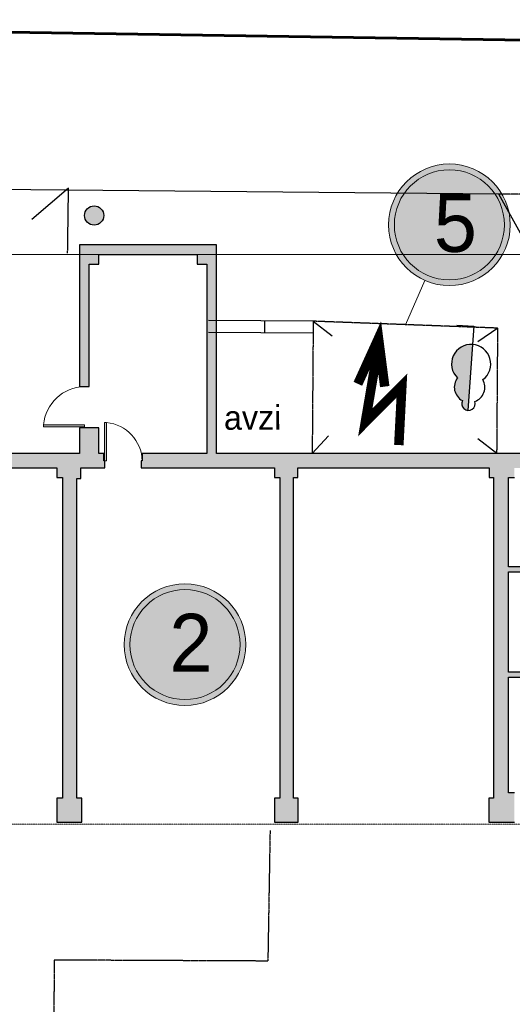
# Model space of a CAD drawing. Header units: feet. Extents: x 1537802 to 2072561, y 4461723 to 4732600.
# Tile 34 of 113: x 1588506 to 1598720, y 4670134 to 4690560. Entities that reach past the tile are written whole.
import ezdxf

# ---------------------------------------------------------------- set-up
doc = ezdxf.new("R2010")
doc.units = ezdxf.units.FT
doc.header["$MEASUREMENT"] = 0
doc.linetypes.add('CENTER2', pattern=[1.125, 0.75, -0.125, 0.125, -0.125])
doc.linetypes.add('HIDDEN-2-1', pattern=[3, 2, -1])
for name, color, linetype in [('0001-KOOR', 7, 'Continuous'), ('001-KOOR', 7, 'Continuous'), ('002-SETKA', 7, 'FENCE-WIREN-06-5'), ('002-SHT', 7, 'HIDDEN-2-1'), ('004-BLANK', 7, 'Continuous'), ('KAREBEBI', 7, 'Continuous'), ('Layer1', 7, 'Continuous'), ('s_sm', 7, 'Continuous'), ('s_t', 7, 'Continuous'), ('TEXT', 1, 'Continuous')]:
    doc.layers.add(name, color=color, linetype=linetype)
doc.layers.add('001-KR_LINE', color=1, linetype='Continuous', lineweight=60)
doc.styles.add('GR', font='txt', dxfattribs={"height": 0.0008})
doc.linetypes.add('FENCE-WIREN-06-5', pattern='A,2.5,[140,kai-shp.shx,S=0.6,R=0,X=0,Y=0],5,[140,kai-shp.shx,S=0.6,R=180,X=0,Y=0],2.5', length=10)

# ---------------------------------------------------------------- blocks, each defined once
blk = doc.blocks.new('stgel')
at = {"layer": 'Layer1'}
h = blk.add_hatch(color=256, dxfattribs=at)
edge = h.paths.add_edge_path()
edge.add_arc((0, -7.817136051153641e-17), 0.001, 0, 360)
blk.add_circle((0, -7.817136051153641e-17), 0.001, dxfattribs=at)
blk = doc.blocks.new('002_stolbgel2')
at = {"layer": 'Layer1'}
blk.add_blockref('stgel', (0, -7.817136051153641e-17), dxfattribs=at)
blk = doc.blocks.new('003_three')
at = {"layer": '004-BLANK'}
blk.add_hatch(color=96, dxfattribs=at).paths.add_polyline_path([(0.0005292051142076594, 0.00218704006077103, 0.4615323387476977), (0.0002588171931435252, 0.003111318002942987, 0.5355323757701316), (-3.806441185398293e-17, 0.003499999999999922), (-9.244463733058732e-33, 0.0007571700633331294, 0.6961851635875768)])
at = {"layer": '004-BLANK', "color": 96, "flags": 128}
for points in [[(0, 0.0007571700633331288), (-3.806441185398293e-17, 0.003499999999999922)], [(0.0007031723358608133, -7.817136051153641e-17), (0, -7.794931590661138e-17), (0, 0.0007571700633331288)]]:
    blk.add_lwpolyline(points, dxfattribs=at)
at = {"layer": '004-BLANK', "color": 96}
for centre, radius, start, end in [((-5.783342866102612e-20, 0.003219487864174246), 0.0002805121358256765, 337.3180359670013, 202.6819640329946), ((-2.465839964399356e-17, 0.002533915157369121), 0.0006327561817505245, 114.1440079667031, 213.2434134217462), ((-2.465839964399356e-17, 0.002533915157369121), 0.0006327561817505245, 326.7565865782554, 65.85599203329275), ((-1.126537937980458e-17, 0.001570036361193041), 0.0008128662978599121, 130.6197473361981, 49.38025266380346)]:
    blk.add_arc(centre, radius, start, end, dxfattribs=at)
blk = doc.blocks.new('TEZ1')
at = {"layer": '004-BLANK', "color": 1, "const_width": 0.5}
blk.add_lwpolyline([(-2.151459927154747, 0.3916669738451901), (-2.094162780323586, -2.742485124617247), (-0.3036145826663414, -0.6816725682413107), (-0.7170991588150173, -4.826204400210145)], dxfattribs=at)
at = {"layer": '004-BLANK', "color": 1, "linetype": 'Continuous', "const_width": 0.5}
blk.add_lwpolyline([(-1.195629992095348, -2.634857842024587), (-0.6902398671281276, -5.15237951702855), (0.2284792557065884, -2.68160606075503)], dxfattribs=at)
blk = doc.blocks.new('KAREBI - 90')
at = {"layer": 'KAREBEBI', "lineweight": 20, "true_color": 0x9f622d}
blk.add_hatch(color=25, dxfattribs=at).paths.add_polyline_path([(6.66666666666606, 88.88888888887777), (2.222222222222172, 88.88888888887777), (2.222222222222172, 0), (6.66666666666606, 0)])
at = {"color": 246, "lineweight": 9}
blk.add_lwpolyline([(6.66666666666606, 88.88888888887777), (6.66666666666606, 0), (2.222222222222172, 0), (2.222222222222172, 88.88888888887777)], close=True, dxfattribs=at)
at = {"color": 246, "lineweight": 0}
blk.add_lwpolyline([(2.222222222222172, 0), (0, 0)], dxfattribs=at)
blk.add_arc((-2.615710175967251, -3.320283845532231), 92.67520734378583, 2.053180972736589, 84.25159849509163, dxfattribs=at)

msp = doc.modelspace()

# ---------------------------------------------------------------- hatches: boundary and pattern name
at = {"lineweight": 9, "true_color": 0xffffc2}
h = msp.add_hatch(color=7, dxfattribs=at)
edge = h.paths.add_edge_path()
edge.add_arc((1597416.266824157, 4686304.628181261), 1261.422578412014, 180.1645652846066, 540.1645652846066, ccw=False)
at = {"lineweight": 0}
h = msp.add_hatch(dxfattribs=at)
h.set_pattern_fill('AR-CONC', color=256, scale=30)
h.set_pattern_definition([(49.99999999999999, (1928464.022379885, 4798801.16535503), (215.178054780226, -18.82564049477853), [22.5, -247.5]), (355, (1928464.022379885, 4798801.16535503), (-41.6254000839, 225.6576401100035), [18, -198]), (100.45144446, (1928481.953884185, 4798799.59655183), (173.5526540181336, 206.8319972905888), [19.12205759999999, -210.3426335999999]), (46.18420000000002, (1928464.022379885, 4798861.16535503), (320.1723992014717, -49.65578423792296), [33.74999999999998, -371.2499999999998]), (96.63563549, (1928490.703403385, 4798857.02736293), (280.3985837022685, 292.2355802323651), [28.6831026, -315.5141279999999]), (351.1841639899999, (1928464.022379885, 4798861.16535503), (280.3985835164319, 292.2355800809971), [27, -297.0000003]), (21, (1928494.022379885, 4798846.16535503), (179.0721156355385, -120.7856671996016), [22.5, -247.5]), (326.0000000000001, (1928494.022379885, 4798846.16535503), (72.99459957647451, 217.5450135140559), [18, -198]), (71.45144474, (1928508.945056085, 4798836.09988283), (252.0667130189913, 96.75934584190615), [19.122057, -210.3426336]), (37.50000000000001, (1928464.022379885, 4798801.16535503), (3.647956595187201, 99.86815614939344), [0, -195.6, 0, -201, 0, -198.75]), (7.499999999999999, (1928464.022379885, 4798801.16535503), (78.92086123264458, 118.3235135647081), [0, -114.6, 0, -191.1, 0, -75.75]), (327.5, (1928397.122379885, 4798801.16535503), (160.1467308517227, -6.766461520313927), [0, -75, 0, -234, 0, -310.5]), (317.5, (1928367.122379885, 4798801.16535503), (174.9558508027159, 30.03149469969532), [0, -97.5, 0, -155.4, 0, -220.5])])
edge = h.paths.add_edge_path()
edge.add_arc((1562945.50906762, 4677829.201615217), 100, 90.00000000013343, 180)
edge.add_line((1562845.50906762, 4677829.201615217), (1562845.50906762, 4671599.201615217))
edge.add_arc((1562945.50906762, 4671599.201615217), 100, 180, 270)
edge.add_line((1562945.50906762, 4671499.201615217), (1564025.50906762, 4671499.201615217))
edge.add_line((1564025.50906762, 4671499.201615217), (1564025.50906762, 4671579.201615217))
edge.add_line((1564025.50906762, 4671579.201615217), (1564015.50906762, 4671579.201615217))
edge.add_line((1564015.50906762, 4671579.201615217), (1564015.50906762, 4671979.201615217))
edge.add_line((1564015.50906762, 4671979.201615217), (1563195.50906762, 4671979.201615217))
edge.add_line((1563195.50906762, 4671979.201615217), (1563195.50906762, 4677579.201615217))
edge.add_line((1563195.50906762, 4677579.201615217), (1570119.133884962, 4677579.201615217))
edge.add_line((1570119.133884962, 4677579.201615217), (1570354.453510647, 4677343.881989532))
edge.add_line((1570354.453510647, 4677343.881989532), (1570637.296223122, 4677626.724702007))
edge.add_line((1570637.296223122, 4677626.724702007), (1570538.301273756, 4677725.719651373))
edge.add_line((1570538.301273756, 4677725.719651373), (1571591.890377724, 4678779.308755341))
edge.add_line((1571591.890377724, 4678779.308755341), (1571754.524937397, 4678616.674195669))
edge.add_line((1571754.524937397, 4678616.674195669), (1571825.235615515, 4678687.384873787))
edge.add_line((1571825.235615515, 4678687.384873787), (1571662.601055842, 4678850.01943346))
edge.add_line((1571662.601055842, 4678850.01943346), (1571818.164547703, 4679005.582925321))
edge.add_line((1571818.164547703, 4679005.582925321), (1571641.387852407, 4679182.359620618))
edge.add_line((1571641.387852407, 4679182.359620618), (1570227.174290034, 4677768.146058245))
edge.add_line((1570227.174290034, 4677768.146058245), (1569993.555600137, 4678001.76474814))
edge.add_line((1569993.555600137, 4678001.76474814), (1569993.555600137, 4680094.527368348))
edge.add_line((1569993.555600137, 4680094.527368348), (1572553.555600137, 4680094.527368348))
edge.add_line((1572553.555600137, 4680094.527368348), (1572242.428616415, 4679783.400384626))
edge.add_line((1572242.428616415, 4679783.400384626), (1572419.205311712, 4679606.623689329))
edge.add_line((1572419.205311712, 4679606.623689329), (1572652.550549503, 4679839.968927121))
edge.add_line((1572652.550549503, 4679839.968927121), (1573501.078686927, 4678991.440789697))
edge.add_line((1573501.078686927, 4678991.440789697), (1572511.129193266, 4678001.491296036))
edge.add_line((1572511.129193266, 4678001.491296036), (1572482.844922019, 4678029.775567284))
edge.add_line((1572482.844922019, 4678029.775567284), (1572412.1342439, 4677959.064889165))
edge.add_line((1572412.1342439, 4677959.064889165), (1572511.129193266, 4677860.069939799))
edge.add_line((1572511.129193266, 4677860.069939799), (1573571.789365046, 4678920.730111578))
edge.add_line((1573571.789365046, 4678920.730111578), (1576357.790082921, 4676134.729393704))
edge.add_line((1576357.790082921, 4676134.729393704), (1575297.129911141, 4675074.069221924))
edge.add_line((1575297.129911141, 4675074.069221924), (1575367.84058926, 4675003.358543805))
edge.add_line((1575367.84058926, 4675003.358543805), (1576428.50076104, 4676064.018715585))
edge.add_line((1576428.50076104, 4676064.018715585), (1576895.191236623, 4675597.328240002))
edge.add_line((1576895.191236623, 4675597.328240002), (1577178.033949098, 4675880.170952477))
edge.add_line((1577178.033949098, 4675880.170952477), (1578033.633154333, 4676735.770157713))
edge.add_line((1578033.633154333, 4676735.770157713), (1578866.009054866, 4676735.770157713))
edge.add_line((1578866.009054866, 4676735.770157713), (1578866.009054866, 4674784.155441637))
edge.add_line((1578866.009054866, 4674784.155441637), (1578274.049459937, 4674784.155441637))
edge.add_line((1578274.049459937, 4674784.155441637), (1577718.200261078, 4675340.004640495))
edge.add_line((1577718.200261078, 4675340.004640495), (1577435.357548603, 4675057.161928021))
edge.add_line((1577435.357548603, 4675057.161928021), (1578460.662381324, 4674031.857095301))
edge.add_line((1578460.662381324, 4674031.857095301), (1578107.108990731, 4673678.303704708))
edge.add_line((1578107.108990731, 4673678.303704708), (1578206.103940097, 4673579.308755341))
edge.add_line((1578206.103940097, 4673579.308755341), (1578248.530346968, 4673536.88234847))
edge.add_line((1578248.530346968, 4673536.88234847), (1578389.951703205, 4673395.460992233))
edge.add_line((1578389.951703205, 4673395.460992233), (1579066.009054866, 4674072.398404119))
edge.add_line((1579066.009054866, 4674072.398404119), (1579066.009054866, 4677127.048660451))
edge.add_line((1579066.009054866, 4677127.048660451), (1578866.009054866, 4677127.048660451))
edge.add_line((1578866.009054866, 4677127.048660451), (1578866.009054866, 4676885.770157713))
edge.add_line((1578866.009054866, 4676885.770157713), (1577971.501119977, 4676885.770157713))
edge.add_line((1577971.501119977, 4676885.770157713), (1577071.967931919, 4675986.236969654))
edge.add_line((1577071.967931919, 4675986.236969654), (1576404.630808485, 4676653.574093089))
edge.add_line((1576404.630808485, 4676653.574093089), (1577728.105375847, 4677977.048660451))
edge.add_line((1577728.105375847, 4677977.048660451), (1578866.009054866, 4677977.048660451))
edge.add_line((1578866.009054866, 4677977.048660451), (1578866.009054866, 4677927.048660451))
edge.add_line((1578866.009054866, 4677927.048660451), (1579066.009054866, 4677927.048660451))
edge.add_line((1579066.009054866, 4677927.048660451), (1579066.009054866, 4678327.048660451))
edge.add_line((1579066.009054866, 4678327.048660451), (1578866.009054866, 4678327.048660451))
edge.add_line((1578866.009054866, 4678327.048660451), (1578866.009054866, 4678107.048660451))
edge.add_line((1578866.009054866, 4678107.048660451), (1577649.734884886, 4678107.048660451))
edge.add_line((1577649.734884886, 4678107.048660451), (1576300.445563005, 4676757.759338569))
edge.add_line((1576300.445563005, 4676757.759338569), (1573361.156241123, 4679697.048660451))
edge.add_line((1573361.156241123, 4679697.048660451), (1573921.156241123, 4679697.048660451))
edge.add_line((1573921.156241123, 4679697.048660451), (1573921.156241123, 4679857.048660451))
edge.add_line((1573921.156241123, 4679857.048660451), (1575616.009054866, 4679857.048660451))
edge.add_line((1575616.009054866, 4679857.048660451), (1575616.009054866, 4680257.048660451))
edge.add_line((1575616.009054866, 4680257.048660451), (1569593.555600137, 4680257.048660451))
edge.add_line((1569593.555600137, 4680257.048660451), (1569593.555600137, 4677929.201615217))
edge.add_line((1569593.555600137, 4677929.201615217), (1562945.50906762, 4677929.201615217))
h.paths.add_polyline_path([(1573889.98741658, 4673808.348083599), (1574215.256535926, 4674133.617202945), (1574427.388570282, 4673921.485168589), (1574102.119450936, 4673596.216049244)], flags=17)
h.paths.add_polyline_path([(1572955.50906762, 4671479.201615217), (1572955.50906762, 4671979.201615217), (1573495.50906762, 4671979.201615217), (1573849.062458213, 4671625.648224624), (1573592.199543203, 4671368.785309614), (1573580.778186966, 4671380.206665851), (1573467.641101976, 4671267.069580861), (1573255.50906762, 4671479.201615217)])
h.paths.add_polyline_path([(1568315.50906762, 4671979.201615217), (1568315.50906762, 4671579.201615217), (1568285.50906762, 4671579.201615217), (1568285.50906762, 4671499.201615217), (1568775.50906762, 4671499.201615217), (1568775.50906762, 4671979.201615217)], flags=17)
edge = h.paths.add_edge_path()
edge.add_line((1576190.849613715, 4671762.044327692), (1576452.479122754, 4671500.414818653))
edge.add_arc((1576661.075623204, 4671793.864132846), 360.0347205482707, 234.59313426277, 395.4068657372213)
edge.add_line((1576954.524937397, 4672002.460633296), (1576692.895428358, 4672264.090142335))
edge.add_line((1576692.895428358, 4672264.090142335), (1576190.849613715, 4671762.044327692))
h.paths.add_polyline_path([(1579066.009054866, 4679127.048660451), (1579066.009054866, 4680257.048660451), (1577546.009054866, 4680257.048660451), (1577546.009054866, 4679857.048660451), (1578666.009054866, 4679857.048660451), (1578666.009054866, 4679657.048660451), (1578866.009054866, 4679657.048660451), (1578866.009054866, 4679127.048660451)], flags=17)
edge = h.paths.add_edge_path()
edge.add_line((1582202.803974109, 4681561.256095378), (1580343.009054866, 4681561.256095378))
edge.add_line((1580343.009054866, 4681561.256095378), (1580343.009054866, 4674411.256095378))
edge.add_line((1580343.009054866, 4674411.256095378), (1580142.803974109, 4674347.858635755))
edge.add_arc((1580667.173532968, 4674443.767125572), 533.0683564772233, 190.3649723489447, 267.3797737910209)
edge.add_line((1580642.803974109, 4673911.256095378), (1580742.803974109, 4673911.256095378))
edge.add_line((1580742.803974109, 4673911.256095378), (1580742.803974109, 4674461.256095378))
edge.add_line((1580742.803974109, 4674461.256095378), (1580642.803974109, 4674461.256095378))
edge.add_line((1580642.803974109, 4674461.256095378), (1580642.803974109, 4676861.256095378))
edge.add_line((1580642.803974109, 4676861.256095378), (1583222.803974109, 4676861.256095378))
edge.add_line((1583222.803974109, 4676861.256095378), (1583222.803974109, 4676961.256095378))
edge.add_line((1583222.803974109, 4676961.256095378), (1580642.803974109, 4676961.256095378))
edge.add_line((1580642.803974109, 4676961.256095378), (1580642.803974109, 4678891.256095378))
edge.add_line((1580642.803974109, 4678891.256095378), (1583932.803974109, 4678891.256095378))
edge.add_line((1583932.803974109, 4678891.256095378), (1583932.803974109, 4678991.256095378))
edge.add_line((1583932.803974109, 4678991.256095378), (1580642.803974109, 4678991.256095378))
edge.add_line((1580642.803974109, 4678991.256095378), (1580642.803974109, 4681091.256095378))
edge.add_line((1580642.803974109, 4681091.256095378), (1580802.803974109, 4681091.256095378))
edge.add_line((1580802.803974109, 4681091.256095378), (1580802.803974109, 4681261.256095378))
edge.add_line((1580802.803974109, 4681261.256095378), (1582202.803974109, 4681261.256095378))
edge.add_line((1582202.803974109, 4681261.256095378), (1582202.803974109, 4681561.256095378))
h.paths.add_polyline_path([(1582702.803974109, 4681561.256095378), (1582702.803974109, 4681261.256095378), (1584742.803974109, 4681261.256095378), (1584742.803974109, 4681061.256095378), (1584852.803974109, 4681061.256095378), (1584852.803974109, 4678991.256095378), (1584732.803974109, 4678991.256095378), (1584732.803974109, 4678891.256095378), (1584852.803974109, 4678891.256095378), (1584852.803974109, 4674411.256095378), (1584742.803974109, 4674411.256095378), (1584742.803974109, 4673911.256095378), (1585302.803974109, 4673911.256095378), (1585302.803974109, 4674411.256095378), (1585192.803974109, 4674411.256095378), (1585192.803974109, 4681051.256095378), (1585312.803974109, 4681051.256095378), (1585312.803974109, 4681261.256095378), (1589272.803974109, 4681261.256095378), (1589272.803974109, 4681061.256095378), (1589392.803974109, 4681061.256095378), (1589392.803974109, 4674411.256095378), (1589272.803974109, 4674411.256095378), (1589272.803974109, 4673911.256095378), (1589792.803974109, 4673911.256095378), (1589792.803974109, 4674411.256095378), (1589692.803974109, 4674411.256095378), (1589692.803974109, 4681041.256095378), (1589772.803974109, 4681041.256095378), (1589772.803974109, 4681261.256095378), (1590272.803974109, 4681261.256095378), (1590272.803974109, 4681411.256095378), (1590247.803974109, 4681411.256095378), (1590247.803974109, 4681561.256095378), (1590147.803974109, 4681561.256095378), (1590147.803974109, 4682091.256095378), (1589747.803974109, 4682091.256095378), (1589747.803974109, 4681561.256095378)])
h.paths.add_polyline_path([(1592587.803974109, 4681561.256095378), (1592587.803974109, 4685891.256095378), (1589747.803974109, 4685891.256095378), (1589747.803974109, 4682951.256095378), (1589947.803974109, 4682951.256095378), (1589947.803974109, 4685491.256095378), (1590147.803974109, 4685491.256095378), (1590147.803974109, 4685691.256095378), (1592187.803974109, 4685691.256095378), (1592187.803974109, 4685491.256095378), (1592387.803974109, 4685491.256095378), (1592387.803974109, 4681561.256095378), (1591047.803974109, 4681561.256095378), (1591047.803974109, 4681411.256095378), (1591022.803974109, 4681411.256095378), (1591022.803974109, 4681261.256095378), (1593792.803974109, 4681261.256095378), (1593792.803974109, 4681061.256095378), (1593902.803974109, 4681061.256095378), (1593902.803974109, 4674411.256095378), (1593792.803974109, 4674411.256095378), (1593792.803974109, 4673911.256095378), (1594282.803974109, 4673911.256095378), (1594282.803974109, 4674411.256095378), (1594182.803974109, 4674411.256095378), (1594182.803974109, 4681061.256095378), (1594272.803974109, 4681061.256095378), (1594272.803974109, 4681261.256095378), (1598242.803974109, 4681261.256095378), (1598242.803974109, 4681061.256095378), (1598332.803974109, 4681061.256095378), (1598332.803974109, 4674411.256095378), (1598232.803974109, 4674411.256095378), (1598232.803974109, 4673911.256095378), (1598762.803974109, 4673911.256095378), (1598762.803974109, 4674521.256095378), (1598642.803974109, 4674521.256095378), (1598642.803974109, 4676921.256095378), (1601112.803974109, 4676921.256095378), (1601112.803974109, 4677731.256095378), (1601012.803974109, 4677731.256095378), (1601012.803974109, 4677021.256095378), (1598642.803974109, 4677021.256095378), (1598642.803974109, 4679106.710640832), (1599472.803974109, 4679106.710640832), (1599472.803974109, 4679206.710640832), (1598642.803974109, 4679206.710640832), (1598642.803974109, 4681061.256095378), (1598762.803974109, 4681061.256095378), (1598762.803974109, 4681261.256095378), (1600442.803974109, 4681261.256095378), (1600442.803974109, 4679206.710640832), (1600342.803974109, 4679206.710640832), (1600342.803974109, 4679106.710640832), (1600612.803974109, 4679106.710640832), (1600612.803974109, 4679206.710640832), (1600542.803974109, 4679206.710640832), (1600542.803974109, 4681261.256095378), (1601342.803974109, 4681261.256095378), (1601342.803974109, 4681061.256095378), (1601682.803974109, 4681061.256095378), (1602821.408625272, 4679206.710640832), (1601482.803974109, 4679206.710640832), (1601482.803974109, 4679106.710640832), (1602882.803974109, 4679106.710640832), (1605642.803974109, 4674611.256095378), (1605642.803974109, 4674411.256095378), (1604702.803974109, 4674411.256095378), (1604702.803974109, 4673911.256095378), (1606402.803974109, 4673911.256095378), (1606402.803974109, 4673971.256095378), (1601742.896997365, 4681561.256095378)])
h.paths.add_polyline_path([(1603852.803974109, 4673911.256095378), (1603852.803974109, 4674251.256095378), (1603012.803974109, 4674251.256095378), (1603012.803974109, 4673911.256095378)], flags=17)
at = {"lineweight": 9, "true_color": 0xffffc2}
h = msp.add_hatch(color=7, dxfattribs=at)
edge = h.paths.add_edge_path()
edge.add_arc((1591933.490319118, 4677595.953441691), 1261.422578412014, 180.1645652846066, 540.1645652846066, ccw=False)

# ---------------------------------------------------------------- linework, layer by layer
at = {"lineweight": 30, "elevation": -26089.27530661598}
for points in [[(1601742.896997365, 4681561.256095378), (1592587.803974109, 4681561.256095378), (1592587.803974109, 4685891.256095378), (1589747.803974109, 4685891.256095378), (1589747.803974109, 4682951.256095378), (1589947.803974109, 4682951.256095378), (1589947.803974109, 4685491.256095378), (1590147.803974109, 4685491.256095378), (1590147.803974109, 4685691.256095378), (1592187.803974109, 4685691.256095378), (1592187.803974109, 4685491.256095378), (1592387.803974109, 4685491.256095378), (1592387.803974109, 4681561.256095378), (1591047.803974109, 4681561.256095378), (1591047.803974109, 4681411.256095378), (1591022.803974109, 4681411.256095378), (1591022.803974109, 4681261.256095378), (1593792.803974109, 4681261.256095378), (1593792.803974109, 4681061.256095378), (1593902.803974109, 4681061.256095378), (1593902.803974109, 4674411.256095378), (1593792.803974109, 4674411.256095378), (1593792.803974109, 4673911.256095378), (1594282.803974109, 4673911.256095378), (1594282.803974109, 4674411.256095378), (1594182.803974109, 4674411.256095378), (1594182.803974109, 4681061.256095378), (1594272.803974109, 4681061.256095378), (1594272.803974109, 4681261.256095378), (1598242.803974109, 4681261.256095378), (1598242.803974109, 4681061.256095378), (1598332.803974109, 4681061.256095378), (1598332.803974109, 4674411.256095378), (1598232.803974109, 4674411.256095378), (1598232.803974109, 4673911.256095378), (1598762.803974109, 4673911.256095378)], [(1585312.803974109, 4681261.256095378), (1589272.803974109, 4681261.256095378), (1589272.803974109, 4681061.256095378), (1589392.803974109, 4681061.256095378), (1589392.803974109, 4674411.256095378), (1589272.803974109, 4674411.256095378), (1589272.803974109, 4673911.256095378), (1589792.803974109, 4673911.256095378), (1589792.803974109, 4674411.256095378), (1589692.803974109, 4674411.256095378), (1589692.803974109, 4681041.256095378), (1589772.803974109, 4681041.256095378), (1589772.803974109, 4681261.256095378), (1590272.803974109, 4681261.256095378), (1590272.803974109, 4681411.256095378), (1590247.803974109, 4681411.256095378), (1590247.803974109, 4681561.256095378), (1590147.803974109, 4681561.256095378), (1590147.803974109, 4682091.256095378), (1589747.803974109, 4682091.256095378), (1589747.803974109, 4681561.256095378), (1582702.803974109, 4681561.256095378)], [(1599472.803974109, 4679206.710640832), (1598642.803974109, 4679206.710640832), (1598642.803974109, 4681061.256095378), (1598762.803974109, 4681061.256095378)], [(1601012.803974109, 4677021.256095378), (1598642.803974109, 4677021.256095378), (1598642.803974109, 4679106.710640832), (1599472.803974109, 4679106.710640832)], [(1598762.803974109, 4674521.256095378), (1598642.803974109, 4674521.256095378), (1598642.803974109, 4676921.256095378), (1601112.803974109, 4676921.256095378)]]:
    msp.add_lwpolyline(points, dxfattribs=at)
at = {"color": 204, "linetype": 'CENTER2', "lineweight": 9, "ltscale": 10, "elevation": -26089.27530661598}
msp.add_lwpolyline([(1557004.406815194, 4685691.256095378), (1606766.58837258, 4685691.256095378)], dxfattribs=at)
at = {"color": 184, "lineweight": 9, "ltscale": 0.5, "elevation": -26089.27530661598}
msp.add_lwpolyline([(1596909.208340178, 4685149.604971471), (1596506.606230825, 4684232.521843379)], dxfattribs=at)
at = {"lineweight": 9, "elevation": -26089.27530661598}
msp.add_lwpolyline([(1594516.009054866, 4681561.256095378), (1594716.009054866, 4681561.256095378)], dxfattribs=at)
at = {"color": 1, "linetype": 'HIDDEN-2-1', "lineweight": 9, "ltscale": 2, "elevation": -26089.27530661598}
msp.add_lwpolyline([(1606402.803974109, 4673911.256095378), (1606402.803974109, 4673872.404013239), (1579008.470640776, 4673872.404013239), (1577075.738140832, 4671938.123675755), (1577075.738140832, 4671379.201615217), (1576388.423206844, 4671379.201615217), (1575517.676815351, 4670508.455223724), (1574084.834102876, 4670508.455223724), (1573214.087711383, 4671379.201615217), (1562725.50906762, 4671379.201615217), (1562725.50906762, 4677929.201615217), (1562945.50906762, 4677929.201615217)], dxfattribs=at)
at = {"color": 184, "lineweight": 9, "ltscale": 0.5}
for centre, radius in [((1597416.266824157, 4686304.628181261, -26089.27530661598), 1261.422578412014), ((1597416.266824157, 4686304.628181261, -26089.27530661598), 1141.422578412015), ((1591933.490319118, 4677595.953441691, -26089.27530661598), 1261.422578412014), ((1591933.490319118, 4677595.953441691, -26089.27530661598), 1141.422578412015)]:
    msp.add_circle(centre, radius, dxfattribs=at)
at = {"layer": '0001-KOOR', "elevation": -26089.27530661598}
msp.add_lwpolyline([(1589518.825656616, 4687065.259377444), (1588757.970334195, 4686416.337826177)], dxfattribs=at)
at = {"layer": '001-KOOR', "elevation": -26089.27530661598}
for points in [[(1594591.959627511, 4684304.331408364), (1592423.793780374, 4684319.839973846)], [(1593587.590877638, 4684061.509112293), (1593589.379044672, 4684311.502717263)], [(1594591.959627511, 4684304.331408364), (1594987.895059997, 4683998.987121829)], [(1598421.252834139, 4684160.712278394), (1598008.597620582, 4683878.372634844)], [(1594590.171460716, 4684054.337803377), (1592422.00561334, 4684069.846368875)], [(1594571.142467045, 4681561.256095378), (1594912.0842004, 4681926.986507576)], [(1598401.266998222, 4681561.256095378), (1598005.331565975, 4681866.600381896)]]:
    msp.add_lwpolyline(points, dxfattribs=at)
at = {"layer": '001-KR_LINE', "elevation": -26089.27530661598}
msp.add_lwpolyline([(1543184.99308479, 4656725.797301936), (1543447.63460629, 4657076.994044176), (1545022.728252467, 4659176.207734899), (1558159.485737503, 4675883.758900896), (1558325.061198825, 4677670.572202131), (1563696.579960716, 4677567.427459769), (1563980.150356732, 4681284.006299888), (1564751.807638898, 4681279.569009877), (1571166.959994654, 4680832.66551487), (1571696.72178432, 4690559.666738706), (1599906.799005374, 4690121.840110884), (1599744.093093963, 4687078.288949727), (1599591.544932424, 4684181.987880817), (1603248.834598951, 4684107.844139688), (1606701.76306406, 4676501.2912744), (1608603.004311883, 4672320.355584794), (1600813.443218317, 4672370.314338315), (1601046.816549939, 4656152.084819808)], close=True, dxfattribs=at)
at = {"layer": '002-SETKA', "ltscale": 0.3, "elevation": -26089.27530661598}
for points in [[(1598440.645403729, 4686941.642077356), (1570061.748187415, 4687200.869097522)], [(1601425.390848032, 4681561.256095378), (1598440.645403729, 4686941.642077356)]]:
    msp.add_lwpolyline(points, dxfattribs=at)
at = {"layer": '002-SHT', "ltscale": 0.3, "elevation": -26089.27530661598}
for points in [[(1589500.100348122, 4685713.799452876), (1589518.825656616, 4687065.259377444)], [(1612103.755495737, 4674048.347595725), (1615758.37192595, 4674048.068216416), (1616827.795670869, 4686748.755008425), (1598440.645403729, 4686941.642077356)], [(1598402.659313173, 4681561.256095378), (1598421.252834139, 4684160.712278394), (1594591.959627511, 4684304.331408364), (1594571.142467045, 4681561.256095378)], [(1593697.353435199, 4673735.985152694), (1593651.743850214, 4671030.880484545), (1589222.856260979, 4671051.316812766), (1589159.179830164, 4663372.777454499), (1592455.685743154, 4663121.478179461), (1593142.305715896, 4662530.933538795), (1593019.566521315, 4660016.484098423), (1592751.487870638, 4659702.354829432), (1589022.965418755, 4659743.970270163), (1589065.407891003, 4658291.208343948), (1591058.192149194, 4658152.584028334), (1591120.468463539, 4654355.576007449), (1588554.602619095, 4654338.851214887), (1557688.144056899, 4654721.149636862), (1555664.629615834, 4655761.188928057), (1555589.655831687, 4658800.09929374), (1557529.235612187, 4658795.528419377), (1557598.2131165, 4671385.388910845)]]:
    msp.add_lwpolyline(points, dxfattribs=at)

# ---------------------------------------------------------------- block references
at = {"layer": '0001-KOOR', "xscale": 392.9848447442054, "yscale": 392.9848447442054, "zscale": 392.9848447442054, "rotation": 176.0149999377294}
msp.add_blockref('TEZ1', (1595534.697072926, 4681947.85343488, -26089.27530661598), dxfattribs=at)
at = {"layer": 'KAREBEBI', "lineweight": 18, "xscale": 9.555555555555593, "yscale": 9.555555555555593, "zscale": 9.555555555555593, "rotation": 90.00000000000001}
msp.add_blockref('KAREBI - 90', (1589847.803974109, 4682091.256095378, -26089.27530661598), dxfattribs=at)
at = {"layer": 'KAREBEBI', "lineweight": 18, "xscale": 8.888888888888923, "yscale": 8.888888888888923, "zscale": 8.888888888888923}
msp.add_blockref('KAREBI - 90', (1590247.803974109, 4681411.256095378, -26089.27530661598), dxfattribs=at)
at = {"layer": 's_sm', "xscale": 200000, "yscale": 200000, "zscale": 1000, "rotation": 176.0149999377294}
msp.add_blockref('002_stolbgel2', (1590049.620671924, 4686497.906119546, -26089.27530661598), dxfattribs=at)
at = {"layer": 's_t', "xscale": 500000, "yscale": 500000, "zscale": 1000, "rotation": 176.0149999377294}
msp.add_blockref('003_three', (1597922.446678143, 4684201.228902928, -26089.27530661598), dxfattribs=at)

# ---------------------------------------------------------------- texts
at = {"layer": '001-KOOR', "insert": (1592740.54174957, 4682551.822147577, -26089.27530661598), "char_height": 500, "width": 149.455375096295, "attachment_point": 1, "rotation": 0.27681512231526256, "style": 'GR'}
msp.add_mtext('avzi', dxfattribs=at)
at = {"layer": 'TEXT', "color": 184, "lineweight": 20, "ltscale": 0.5, "char_height": 1199.999999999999, "width": 688.7247851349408, "attachment_point": 1, "rotation": 0.1645652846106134}
for s, insert in [('5', (1597091.559137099, 4686941.642077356, -26089.27530661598)), ('2', (1591608.782632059, 4678232.967337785, -26089.27530661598))]:
    msp.add_mtext(s, dxfattribs=dict(at, insert=insert))

doc.saveas('drawing.dxf')
